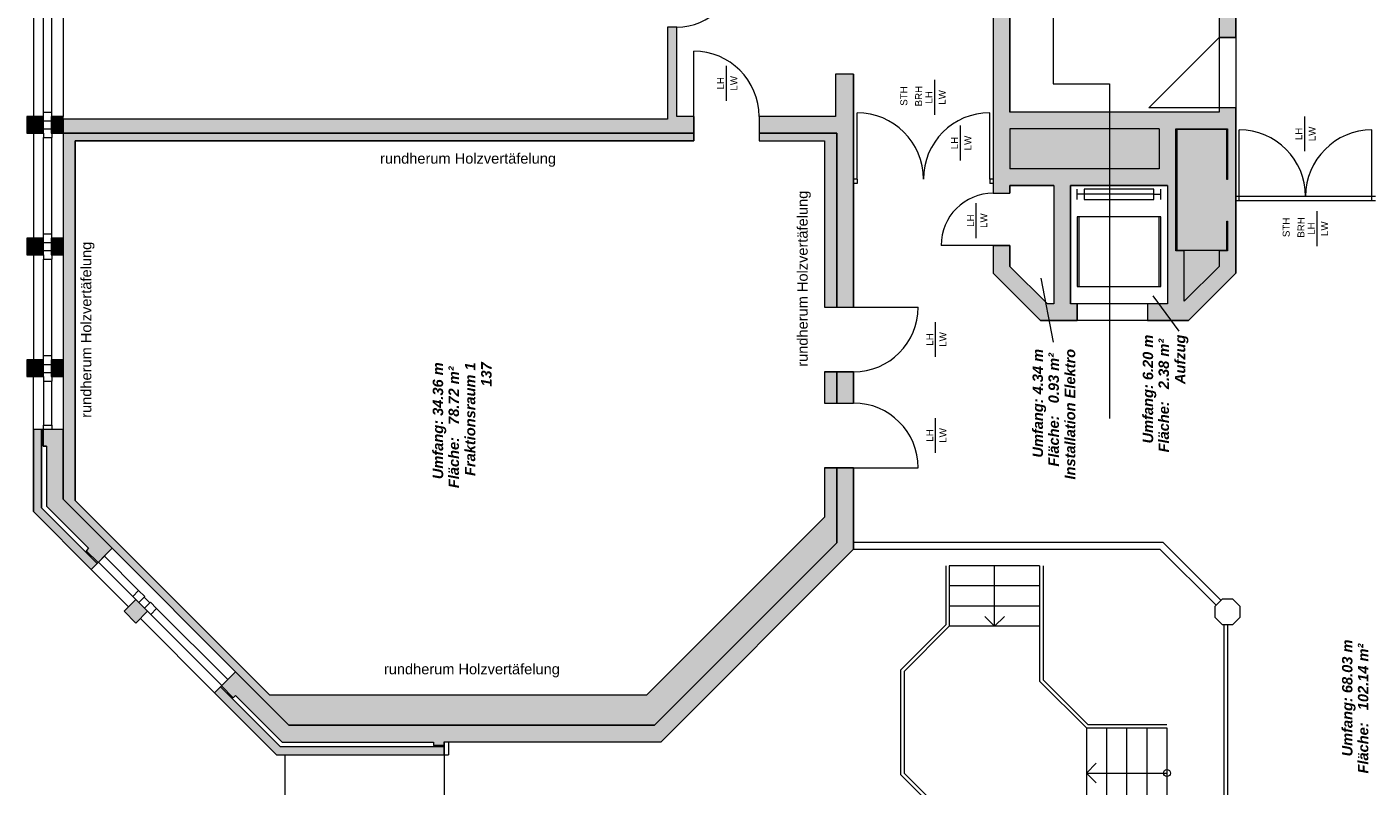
# Model space of a CAD drawing. Header units: metres. Extents: x -167 to 152, y -127 to 99.
# Tile 206 of 225: x -25 to -6, y 27 to 38. Entities that reach past the tile are written whole.
import ezdxf

# ---------------------------------------------------------------- set-up
doc = ezdxf.new("R2010")
doc.units = ezdxf.units.M
doc.header["$PDMODE"] = 1
doc.header["$PDSIZE"] = -2
doc.linetypes.add('gestrichelt - 02', pattern=[4, 2, -2])
doc.layers.add('_OG 1 - B (3D)', color=7, linetype='Continuous', lineweight=9)
doc.layers.add('COE_Bestand-allg.', color=7, linetype='Continuous', lineweight=9)
doc.styles.add('Arial', font='arial.ttf')
doc.styles.add('Arial (bold italic)', font='arialbi.ttf')

# ---------------------------------------------------------------- blocks, each defined once
blk = doc.blocks.new('Group-17')
at = {"layer": 'COE_Bestand-allg.', "linetype": 'Continuous', "lineweight": 0, "transparency": 33554687}
for points in [[(-8.075, 37.228), (-8.315, 37.228), (-8.315, 37.165), (-11.325, 37.165), (-11.325, 42.045), (-11.565, 42.045), (-11.565, 36), (-11.325, 36), (-11.325, 36.11), (-10.695, 36.11), (-10.695, 34.41), (-10.786, 34.41), (-11.325, 34.949), (-11.325, 35.25), (-11.565, 35.25), (-11.565, 34.85), (-10.885, 34.17), (-10.355, 34.17), (-10.355, 34.41), (-10.455, 34.41), (-10.455, 36.11), (-9.055, 36.11), (-9.055, 34.41), (-9.345, 34.41), (-9.345, 34.17), (-8.755, 34.17), (-8.075, 34.85)], [(-8.075, 38.238), (-8.075, 42.045), (-8.315, 42.045), (-8.315, 41.295), (-11.325, 41.295), (-11.325, 41.055), (-8.315, 41.055), (-8.315, 38.238)], [(-15.875, 36.863), (-15.875, 37.103), (-16.12, 37.103), (-16.12, 38.388), (-16.25, 38.388), (-16.25, 37.063), (-24.95, 37.063), (-24.95, 36.863)], [(-13.575, 34.363), (-13.575, 37.103), (-13.575, 37.713), (-13.835, 37.713), (-13.835, 37.103), (-14.935, 37.103), (-14.935, 36.863), (-13.815, 36.863), (-13.815, 34.363)], [(-25.23, 36.863), (-25.23, 37.103), (-25.47, 37.103), (-25.47, 36.863)], [(-24.95, 36.863), (-24.95, 37.103), (-25.123, 37.103), (-25.123, 36.863)], [(-13.815, 30.975), (-13.815, 32.053), (-13.995, 32.053), (-13.995, 31.343), (-16.555, 28.783), (-21.975, 28.783), (-24.775, 31.583), (-24.775, 36.753), (-15.875, 36.753), (-15.875, 36.863), (-24.95, 36.863), (-24.95, 35.353), (-24.95, 35.113), (-24.95, 33.603), (-24.95, 33.363), (-24.95, 32.603), (-24.95, 31.602), (-24.243, 30.895), (-22.468, 29.12), (-21.7, 28.353), (-16.438, 28.353)], [(-13.815, 34.363), (-13.815, 36.863), (-14.935, 36.863), (-14.935, 36.753), (-13.995, 36.753), (-13.995, 34.363)], [(-25.23, 35.113), (-25.23, 35.353), (-25.47, 35.353), (-25.47, 35.113)], [(-24.95, 35.113), (-24.95, 35.353), (-25.123, 35.353), (-25.123, 35.113)], [(-25.23, 33.363), (-25.23, 33.603), (-25.47, 33.603), (-25.47, 33.363)], [(-24.95, 33.363), (-24.95, 33.603), (-25.123, 33.603), (-25.123, 33.363)], [(-13.815, 32.983), (-13.815, 33.433), (-13.995, 33.433), (-13.995, 32.983)], [(-13.575, 32.983), (-13.575, 33.433), (-13.815, 33.433), (-13.815, 32.983)], [(-24.545, 30.592), (-24.46, 30.677), (-25.258, 31.475), (-25.258, 32.603), (-25.377, 32.603), (-25.377, 31.425)], [(-24.582, 30.895), (-24.616, 30.861), (-24.446, 30.691), (-24.243, 30.895), (-24.95, 31.602), (-24.95, 32.603), (-25.238, 32.603), (-25.238, 32.363), (-25.19, 32.363), (-25.19, 31.503)], [(-13.575, 30.883), (-13.575, 32.053), (-13.815, 32.053), (-13.815, 30.975), (-16.438, 28.353), (-21.7, 28.353), (-22.468, 29.12), (-22.671, 28.917), (-22.501, 28.747), (-22.468, 28.78), (-21.795, 28.108), (-19.618, 28.108), (-19.618, 28.06), (-19.468, 28.06), (-19.468, 28.113), (-16.345, 28.113)], [(-23.733, 29.99), (-23.903, 30.159), (-24.073, 29.99), (-23.903, 29.82)], [(-19.468, 27.925), (-19.468, 28.04), (-21.823, 28.04), (-22.685, 28.902), (-22.77, 28.818), (-21.877, 27.925)]]:
    blk.add_hatch(color=252, dxfattribs=at).paths.add_polyline_path(points)
at = {"layer": 'COE_Bestand-allg.', "color": 7, "linetype": 'Continuous', "lineweight": 9, "transparency": 33554687}
for p, q in [((-10.7, 42.601), (-10.7, 37.571)), ((-11.565, 42.045), (-11.565, 36)), ((-11.325, 42.045), (-11.325, 37.165)), ((-8.075, 42.045), (-8.075, 38.238)), ((-8.315, 41.055), (-8.315, 38.238)), ((-25.377, 38.613), (-25.377, 37.103)), ((-25.23, 37.165), (-25.23, 38.55)), ((-25.11, 37.165), (-25.11, 38.55)), ((-24.95, 38.613), (-24.95, 37.103)), ((-16.12, 38.388), (-16.25, 38.388)), ((-16.25, 38.388), (-16.25, 37.063)), ((-16.12, 37.103), (-16.12, 38.388)), ((-9.325, 37.228), (-8.315, 38.238)), ((-8.075, 38.238), (-8.315, 38.238)), ((-15.875, 37.103), (-15.875, 38.043)), ((-15.404, 37.331), (-15.404, 37.831)), ((-13.575, 37.713), (-13.835, 37.713)), ((-13.835, 37.713), (-13.835, 37.103)), ((-13.575, 37.713), (-13.575, 37.103)), ((-12.407, 37.129), (-12.406, 37.629)), ((-10.7, 37.571), (-9.89, 37.571)), ((-9.89, 37.571), (-9.89, 32.761)), ((-8.315, 37.228), (-9.325, 37.228)), ((-8.315, 37.228), (-8.315, 37.165)), ((-8.075, 37.228), (-8.315, 37.228)), ((-8.075, 37.228), (-8.075, 34.85)), ((-25.23, 37.103), (-25.23, 37.165)), ((-25.23, 37.165), (-25.11, 37.165)), ((-25.23, 37.04), (-25.123, 37.04)), ((-25.11, 37.103), (-25.11, 37.165)), ((-16.25, 37.063), (-24.95, 37.063)), ((-15.875, 37.103), (-16.12, 37.103)), ((-15.875, 37.103), (-15.875, 36.753)), ((-14.935, 37.103), (-14.935, 36.753)), ((-13.835, 37.103), (-14.935, 37.103)), ((-13.575, 37.103), (-13.575, 34.363)), ((-13.525, 36.203), (-13.525, 37.158)), ((-11.615, 36.203), (-11.615, 37.158)), ((-8.315, 37.165), (-11.325, 37.165)), ((-7.083, 36.603), (-7.083, 37.103)), ((-25.377, 36.863), (-25.377, 35.353)), ((-25.23, 36.925), (-25.123, 36.925)), ((-25.23, 36.863), (-25.23, 36.8)), ((-25.11, 36.863), (-25.11, 36.8)), ((-24.95, 36.863), (-24.95, 35.353)), ((-15.875, 36.863), (-24.95, 36.863)), ((-13.815, 36.863), (-14.935, 36.863)), ((-13.815, 36.863), (-13.815, 34.363)), ((-12.037, 36.472), (-12.037, 36.972)), ((-11.325, 36.925), (-11.325, 36.35)), ((-9.175, 36.925), (-11.325, 36.925)), ((-9.175, 36.925), (-9.175, 36.35)), ((-8.935, 35.17), (-8.935, 36.925)), ((-8.935, 36.925), (-8.195, 36.925)), ((-8.205, 36.915), (-8.925, 36.915)), ((-8.925, 36.915), (-8.925, 35.18)), ((-8.205, 36.198), (-8.205, 36.915)), ((-8.195, 36.925), (-8.195, 36.198)), ((-8.025, 35.955), (-8.025, 36.91)), ((-6.115, 35.955), (-6.115, 36.91)), ((-25.23, 35.415), (-25.23, 36.8)), ((-25.23, 36.8), (-25.11, 36.8)), ((-25.11, 35.415), (-25.11, 36.8)), ((-24.775, 36.753), (-24.775, 31.583)), ((-15.875, 36.753), (-24.775, 36.753)), ((-14.935, 36.753), (-13.995, 36.753)), ((-13.995, 36.753), (-13.995, 34.363)), ((-9.175, 36.35), (-11.325, 36.35)), ((-13.525, 36.203), (-13.575, 36.203)), ((-13.525, 36.138), (-13.575, 36.138)), ((-13.525, 36.203), (-13.525, 36.138)), ((-11.615, 36.203), (-11.615, 36.138)), ((-11.565, 36.203), (-11.615, 36.203)), ((-11.565, 36.138), (-11.615, 36.138)), ((-10.695, 36.11), (-11.325, 36.11)), ((-11.325, 36.11), (-11.325, 36)), ((-10.695, 36.11), (-10.695, 34.41)), ((-9.055, 36.11), (-10.455, 36.11)), ((-10.455, 36.11), (-10.455, 34.41)), ((-10.355, 35.91), (-10.355, 36.06)), ((-9.155, 35.91), (-9.155, 36.06)), ((-9.055, 36.11), (-9.055, 34.41)), ((-8.195, 36.198), (-8.205, 36.198)), ((-11.808, 35.356), (-11.808, 35.856)), ((-11.565, 36), (-11.325, 36)), ((-10.255, 35.985), (-10.355, 35.985)), ((-9.255, 35.985), (-9.155, 35.985)), ((-8.025, 35.955), (-8.075, 35.955)), ((-8.025, 35.89), (-8.075, 35.89)), ((-8.025, 35.89), (-8.025, 35.955)), ((-6.115, 35.955), (-8.025, 35.955)), ((-6.115, 35.89), (-8.025, 35.89)), ((-6.115, 35.89), (-6.115, 35.955)), ((-6.065, 35.955), (-6.115, 35.955)), ((-6.065, 35.89), (-6.115, 35.89)), ((-10.335, 35.66), (-10.335, 34.66)), ((-9.175, 34.66), (-9.175, 35.66)), ((-6.905, 35.241), (-6.904, 35.741)), ((-8.205, 35.18), (-8.205, 35.598)), ((-8.205, 35.598), (-8.195, 35.598)), ((-8.195, 35.598), (-8.195, 35.17)), ((-25.23, 35.353), (-25.23, 35.415)), ((-25.23, 35.415), (-25.11, 35.415)), ((-25.23, 35.29), (-25.123, 35.29)), ((-25.11, 35.353), (-25.11, 35.415)), ((-25.377, 35.113), (-25.377, 33.603)), ((-25.23, 35.175), (-25.123, 35.175)), ((-25.23, 35.113), (-25.23, 35.05)), ((-25.11, 35.113), (-25.11, 35.05)), ((-24.95, 35.113), (-24.95, 33.603)), ((-11.565, 35.25), (-12.315, 35.25)), ((-11.565, 35.25), (-11.325, 35.25)), ((-11.565, 35.25), (-11.565, 34.85)), ((-11.325, 35.25), (-11.325, 34.949)), ((-8.815, 35.17), (-8.935, 35.17)), ((-8.925, 35.18), (-8.205, 35.18)), ((-8.815, 34.449), (-8.815, 35.17)), ((-8.195, 35.17), (-8.315, 35.17)), ((-8.315, 35.17), (-8.315, 34.949)), ((-25.23, 33.665), (-25.23, 35.05)), ((-25.23, 35.05), (-25.11, 35.05)), ((-25.11, 33.665), (-25.11, 35.05)), ((-10.786, 34.41), (-11.325, 34.949)), ((-8.315, 34.949), (-8.815, 34.449)), ((-10.885, 34.17), (-11.565, 34.85)), ((-10.697, 33.859), (-10.873, 34.78)), ((-8.755, 34.17), (-8.075, 34.85)), ((-8.888, 34.017), (-9.263, 34.525)), ((-13.995, 34.363), (-13.575, 34.363)), ((-13.575, 34.363), (-12.645, 34.363)), ((-10.695, 34.41), (-10.786, 34.41)), ((-10.355, 34.41), (-10.455, 34.41)), ((-10.355, 34.41), (-10.355, 34.17)), ((-9.055, 34.41), (-9.345, 34.41)), ((-9.345, 34.41), (-9.345, 34.17)), ((-12.395, 33.648), (-12.395, 34.148)), ((-10.355, 34.17), (-10.885, 34.17)), ((-8.755, 34.17), (-9.345, 34.17)), ((-25.23, 33.603), (-25.23, 33.665)), ((-25.23, 33.665), (-25.11, 33.665)), ((-25.23, 33.54), (-25.123, 33.54)), ((-25.11, 33.603), (-25.11, 33.665)), ((-25.377, 32.603), (-25.377, 33.363)), ((-25.23, 33.425), (-25.123, 33.425)), ((-25.23, 33.363), (-25.23, 33.3)), ((-25.11, 33.363), (-25.11, 33.3)), ((-24.95, 33.363), (-24.95, 32.603)), ((-13.995, 33.433), (-13.575, 33.433)), ((-13.995, 33.433), (-13.995, 32.983)), ((-13.815, 33.433), (-13.815, 32.983)), ((-13.575, 33.433), (-13.575, 32.983)), ((-25.23, 33.3), (-25.23, 32.665)), ((-25.23, 33.3), (-25.11, 33.3)), ((-25.11, 32.665), (-25.11, 33.3)), ((-13.995, 32.983), (-13.575, 32.983)), ((-12.395, 32.268), (-12.395, 32.768)), ((-24.95, 32.603), (-25.377, 32.603)), ((-25.377, 31.425), (-25.377, 32.603)), ((-25.258, 32.603), (-25.258, 31.475)), ((-25.238, 32.363), (-25.238, 32.603)), ((-24.95, 32.603), (-24.95, 31.602)), ((-25.19, 32.363), (-25.238, 32.363)), ((-25.19, 32.363), (-25.19, 31.503)), ((-13.995, 32.053), (-13.575, 32.053)), ((-13.995, 32.053), (-13.995, 31.343)), ((-13.815, 32.053), (-13.815, 30.975)), ((-13.575, 32.053), (-12.645, 32.053)), ((-13.575, 32.053), (-13.575, 30.883)), ((-24.95, 31.602), (-24.243, 30.895)), ((-24.775, 31.583), (-21.975, 28.783)), ((-25.377, 31.425), (-24.545, 30.592)), ((-25.258, 31.475), (-24.46, 30.677)), ((-25.19, 31.503), (-24.582, 30.895)), ((-13.995, 31.343), (-16.555, 28.783)), ((-24.582, 30.895), (-24.616, 30.861)), ((-24.616, 30.861), (-24.446, 30.691)), ((-24.243, 30.895), (-24.545, 30.592)), ((-24.243, 30.895), (-22.468, 29.12)), ((-13.815, 30.975), (-16.438, 28.353)), ((-13.575, 30.883), (-16.345, 28.113)), ((-13.575, 30.983), (-9.125, 30.983)), ((-13.575, 30.883), (-9.166, 30.883)), ((-8.359, 30.076), (-9.166, 30.883)), ((-8.289, 30.147), (-9.125, 30.983)), ((-24.441, 30.697), (-23.947, 30.203)), ((-24.356, 30.782), (-23.863, 30.288)), ((-10.897, 30.644), (-12.197, 30.644)), ((-11.547, 29.774), (-11.547, 30.644)), ((-24.007, 30.055), (-24.545, 30.592)), ((-23.947, 30.203), (-23.863, 30.288)), ((-23.774, 30.2), (-23.863, 30.288)), ((-10.897, 30.354), (-12.197, 30.354)), ((-23.903, 30.159), (-23.947, 30.203)), ((-23.859, 30.115), (-23.774, 30.2)), ((-23.783, 30.191), (-23.702, 30.11)), ((-23.778, 30.034), (-23.693, 30.119)), ((-23.693, 30.119), (-23.604, 30.03)), ((-23.689, 29.945), (-23.604, 30.03)), ((-22.581, 29.007), (-23.604, 30.03)), ((-10.897, 30.064), (-12.197, 30.064)), ((-23.838, 29.885), (-22.77, 28.818)), ((-23.733, 29.99), (-23.689, 29.945)), ((-22.666, 28.922), (-23.689, 29.945)), ((-11.547, 29.774), (-11.688, 29.916)), ((-11.547, 29.774), (-11.405, 29.916)), ((-10.897, 29.774), (-12.197, 29.774)), ((-8.195, 29.8), (-8.195, 26.433)), ((-22.468, 29.12), (-22.77, 28.818)), ((-22.468, 29.12), (-21.7, 28.353)), ((-22.685, 28.902), (-21.823, 28.04)), ((-22.671, 28.917), (-22.501, 28.747)), ((-21.877, 27.925), (-22.77, 28.818)), ((-22.468, 28.78), (-22.501, 28.747)), ((-22.468, 28.78), (-21.795, 28.108)), ((-16.555, 28.783), (-21.975, 28.783)), ((-21.7, 28.353), (-16.438, 28.353)), ((-10.225, 28.313), (-10.225, 27.013)), ((-9.935, 28.313), (-9.935, 27.013)), ((-9.645, 28.313), (-9.645, 27.013)), ((-9.355, 28.313), (-9.355, 27.013)), ((-9.065, 28.313), (-9.065, 27.013)), ((-21.795, 28.108), (-19.618, 28.108)), ((-19.618, 28.108), (-19.618, 28.06)), ((-19.468, 28.113), (-16.345, 28.113)), ((-19.468, 28.113), (-19.468, 27.925)), ((-19.403, 28.113), (-19.403, 27.925)), ((-21.877, 27.925), (-19.403, 27.925)), ((-19.468, 28.04), (-21.823, 28.04)), ((-19.468, 28.06), (-19.618, 28.06)), ((-19.468, 27.925), (-19.468, 23.29)), ((-19.468, 27.925), (-19.403, 27.925)), ((-10.225, 27.663), (-10.084, 27.804)), ((-10.225, 27.663), (-9.065, 27.663)), ((-10.225, 27.663), (-10.084, 27.521))]:
    blk.add_line(p, q, dxfattribs=at)
at = {"layer": 'COE_Bestand-allg.', "color": 7, "linetype": 'gestrichelt - 02', "lineweight": 9, "transparency": 33554687}
for p, q in [((-8.315, 38.238), (-8.315, 37.228)), ((-8.075, 38.238), (-8.075, 37.228)), ((-9.255, 35.985), (-10.255, 35.985)), ((-9.345, 34.41), (-10.355, 34.41)), ((-9.345, 34.17), (-10.355, 34.17)), ((-21.753, 26.603), (-21.753, 27.921))]:
    blk.add_line(p, q, dxfattribs=at)
at = {"layer": 'COE_Bestand-allg.', "color": 7, "linetype": 'Continuous', "lineweight": 9, "transparency": 33554687, "flags": 128}
for points in [[(-11.565, 42.045), (-11.565, 36), (-11.325, 36), (-11.325, 36.11), (-10.695, 36.11), (-10.695, 34.41), (-10.786, 34.41), (-11.325, 34.949), (-11.325, 35.25), (-11.565, 35.25), (-11.565, 34.85), (-10.885, 34.17), (-10.355, 34.17), (-10.355, 34.41), (-10.455, 34.41), (-10.455, 36.11), (-9.055, 36.11), (-9.055, 34.41), (-9.345, 34.41), (-9.345, 34.17), (-8.755, 34.17), (-8.075, 34.85), (-8.075, 37.228), (-8.315, 37.228), (-8.315, 37.165), (-11.325, 37.165), (-11.325, 42.045)], [(-12.197, 30.644), (-12.197, 29.774), (-12.847, 29.124), (-12.847, 27.663), (-12.197, 27.013), (-12.197, 25.853), (-12.847, 25.203), (-14.877, 25.203)], [(-12.247, 30.644), (-12.247, 29.795), (-12.897, 29.145), (-12.897, 27.642), (-12.247, 26.992), (-12.247, 25.873), (-12.867, 25.253), (-14.877, 25.253)], [(-10.897, 30.644), (-10.897, 28.984), (-10.225, 28.313), (-9.065, 28.313)], [(-10.847, 30.644), (-10.847, 29.005), (-10.204, 28.363), (-9.065, 28.363)], [(-8.245, 29.8), (-8.245, 26.483), (-10.847, 26.483), (-10.847, 26.963), (-9.065, 26.963)]]:
    blk.add_lwpolyline(points, dxfattribs=at)
for points in [[(-8.075, 38.238), (-8.075, 42.045), (-8.315, 42.045), (-8.315, 41.295), (-11.325, 41.295), (-11.325, 41.055), (-8.315, 41.055), (-8.315, 38.238)], [(-15.875, 36.863), (-15.875, 37.103), (-16.12, 37.103), (-16.12, 38.388), (-16.25, 38.388), (-16.25, 37.063), (-24.95, 37.063), (-24.95, 36.863)], [(-13.575, 34.363), (-13.575, 37.103), (-13.575, 37.713), (-13.835, 37.713), (-13.835, 37.103), (-14.935, 37.103), (-14.935, 36.863), (-13.815, 36.863), (-13.815, 34.363)], [(-25.23, 36.863), (-25.23, 37.103), (-25.47, 37.103), (-25.47, 36.863)], [(-25.23, 36.863), (-25.23, 37.103), (-25.47, 37.103), (-25.47, 36.863)], [(-24.95, 36.863), (-24.95, 37.103), (-25.123, 37.103), (-25.123, 36.863)], [(-24.95, 36.863), (-24.95, 37.103), (-25.123, 37.103), (-25.123, 36.863)], [(-13.815, 30.975), (-13.815, 32.053), (-13.995, 32.053), (-13.995, 31.343), (-16.555, 28.783), (-21.975, 28.783), (-24.775, 31.583), (-24.775, 36.753), (-15.875, 36.753), (-15.875, 36.863), (-24.95, 36.863), (-24.95, 35.353), (-24.95, 35.113), (-24.95, 33.603), (-24.95, 33.363), (-24.95, 32.603), (-24.95, 31.602), (-24.243, 30.895), (-22.468, 29.12), (-21.7, 28.353), (-16.438, 28.353)], [(-13.815, 34.363), (-13.815, 36.863), (-14.935, 36.863), (-14.935, 36.753), (-13.995, 36.753), (-13.995, 34.363)], [(-9.255, 35.91), (-9.255, 36.06), (-10.255, 36.06), (-10.255, 35.91)], [(-9.155, 34.66), (-9.155, 35.66), (-10.355, 35.66), (-10.355, 34.66)], [(-25.23, 35.113), (-25.23, 35.353), (-25.47, 35.353), (-25.47, 35.113)], [(-25.23, 35.113), (-25.23, 35.353), (-25.47, 35.353), (-25.47, 35.113)], [(-24.95, 35.113), (-24.95, 35.353), (-25.123, 35.353), (-25.123, 35.113)], [(-24.95, 35.113), (-24.95, 35.353), (-25.123, 35.353), (-25.123, 35.113)], [(-25.23, 33.363), (-25.23, 33.603), (-25.47, 33.603), (-25.47, 33.363)], [(-25.23, 33.363), (-25.23, 33.603), (-25.47, 33.603), (-25.47, 33.363)], [(-24.95, 33.363), (-24.95, 33.603), (-25.123, 33.603), (-25.123, 33.363)], [(-24.95, 33.363), (-24.95, 33.603), (-25.123, 33.603), (-25.123, 33.363)], [(-13.815, 32.983), (-13.815, 33.433), (-13.995, 33.433), (-13.995, 32.983)], [(-13.575, 32.983), (-13.575, 33.433), (-13.815, 33.433), (-13.815, 32.983)], [(-24.545, 30.592), (-24.46, 30.677), (-25.258, 31.475), (-25.258, 32.603), (-25.377, 32.603), (-25.377, 31.425)], [(-24.582, 30.895), (-24.616, 30.861), (-24.446, 30.691), (-24.243, 30.895), (-24.95, 31.602), (-24.95, 32.603), (-25.238, 32.603), (-25.238, 32.363), (-25.19, 32.363), (-25.19, 31.503)], [(-25.11, 32.665), (-25.11, 32.603), (-25.23, 32.603), (-25.23, 32.665)], [(-13.575, 30.883), (-13.575, 32.053), (-13.815, 32.053), (-13.815, 30.975), (-16.438, 28.353), (-21.7, 28.353), (-22.468, 29.12), (-22.671, 28.917), (-22.501, 28.747), (-22.468, 28.78), (-21.795, 28.108), (-19.618, 28.108), (-19.618, 28.06), (-19.468, 28.06), (-19.468, 28.113), (-16.345, 28.113)], [(-23.733, 29.99), (-23.903, 30.159), (-24.073, 29.99), (-23.903, 29.82)], [(-23.733, 29.99), (-23.903, 30.159), (-24.073, 29.99), (-23.903, 29.82)], [(-8.013, 30.058), (-8.119, 30.165), (-8.271, 30.165), (-8.378, 30.058), (-8.378, 29.907), (-8.271, 29.8), (-8.119, 29.8), (-8.013, 29.907)], [(-19.468, 27.925), (-19.468, 28.04), (-21.823, 28.04), (-22.685, 28.902), (-22.77, 28.818), (-21.877, 27.925)]]:
    blk.add_lwpolyline(points, close=True, dxfattribs=at)
at = {"layer": 'COE_Bestand-allg.', "color": 7, "linetype": 'Continuous', "lineweight": 9, "transparency": 33554687}
blk.add_circle((-9.065, 27.663), 0.05, dxfattribs=at)
for centre, radius, start, end in [((-16.12, 39.248), 0.86, 270, 0), ((-15.875, 37.103), 0.94, 0, 90), ((-13.525, 36.203), 0.955, 0, 90), ((-11.615, 36.203), 0.955, 90, 180), ((-8.025, 35.955), 0.955, 0, 90), ((-6.115, 35.955), 0.955, 90, 180), ((-11.565, 35.25), 0.75, 90, 180), ((-13.575, 34.363), 0.93, 270, 0), ((-13.575, 32.053), 0.93, 0, 90)]:
    blk.add_arc(centre, radius, start, end, dxfattribs=at)
at = {"layer": 'COE_Bestand-allg.', "color": 7, "linetype": 'Continuous', "lineweight": 5, "transparency": 33554687}
blk.add_point((-16.25, 37.063), dxfattribs=at)
at = {"layer": 'COE_Bestand-allg.', "color": 7, "transparency": 33554687, "line_spacing_factor": 0.25}
for s, insert, char_height, attachment_point, rotation, style in [('LH', (-15.538, 37.581), 0.1002, 2, 90, 'Arial'), ('LW', (-15.247, 37.581), 0.1002, 8, 90, 'Arial'), ('STH', (-12.901, 37.398), 0.1002, 2, 89.6286, 'Arial'), ('BRH', (-12.588, 37.396), 0.1002, 8, 89.6286, 'Arial'), ('LH', (-12.541, 37.379), 0.1002, 2, 89.8159, 'Arial'), ('LW', (-12.25, 37.378), 0.1002, 8, 89.8159, 'Arial'), ('LW', (-11.88, 36.722), 0.1002, 8, 90, 'Arial'), ('LH', (-7.218, 36.853), 0.1002, 2, 90, 'Arial'), ('LW', (-6.926, 36.853), 0.1002, 8, 90, 'Arial'), ('LH', (-12.171, 36.722), 0.1002, 2, 90, 'Arial'), ('rundherum Holzvertäfelung', (-14.385, 33.505), 0.15027, 1, 90, 'Arial'), ('LH', (-11.942, 35.606), 0.1002, 2, 90, 'Arial'), ('LW', (-11.651, 35.606), 0.1002, 8, 90, 'Arial'), ('STH', (-7.399, 35.51), 0.1002, 2, 89.6286, 'Arial'), ('BRH', (-7.086, 35.508), 0.1002, 8, 89.6286, 'Arial'), ('LH', (-7.039, 35.491), 0.1002, 2, 89.8159, 'Arial'), ('LW', (-6.748, 35.49), 0.1002, 8, 89.8159, 'Arial'), ('rundherum Holzvertäfelung', (-24.693, 32.771), 0.15027, 1, 90, 'Arial'), ('LH', (-12.529, 33.898), 0.1002, 2, 90, 'Arial'), ('LW', (-12.238, 33.898), 0.1002, 8, 90, 'Arial'), ('Aufzug', (-8.951, 33.256), 0.1503, 1, 90, 'Arial (bold italic)'), ('Umfang: 6.20 m', (-9.414, 32.403), 0.15027, 1, 90, 'Arial (bold italic)'), ('Fläche:   2.38 m² ', (-9.186, 32.274), 0.15027, 1, 90, 'Arial (bold italic)'), ('137', (-18.934, 33.22), 0.1503, 1, 90, 'Arial (bold italic)'), ('Umfang: 4.34 m', (-10.999, 32.199), 0.15027, 1, 90, 'Arial (bold italic)'), ('Fläche:   0.93 m² ', (-10.77, 32.07), 0.15027, 1, 90, 'Arial (bold italic)'), ('Installation Elektro', (-10.535, 31.884), 0.15027, 1, 90, 'Arial (bold italic)'), ('Umfang: 34.36 m', (-19.631, 31.889), 0.15027, 1, 90, 'Arial (bold italic)'), ('Fläche:   78.72 m² ', (-19.403, 31.76), 0.15027, 1, 90, 'Arial (bold italic)'), ('Fraktionsraum 1', (-19.168, 31.935), 0.15027, 1, 90, 'Arial (bold italic)'), ('LH', (-12.529, 32.518), 0.1002, 2, 90, 'Arial'), ('LW', (-12.238, 32.518), 0.1002, 8, 90, 'Arial'), ('Umfang: 68.03 m', (-6.546, 27.903), 0.15027, 1, 90, 'Arial (bold italic)'), ('Fläche:   102.14 m² ', (-6.317, 27.657), 0.15027, 1, 90, 'Arial (bold italic)')]:
    blk.add_mtext(s, dxfattribs=dict(at, insert=insert, char_height=char_height, attachment_point=attachment_point, rotation=rotation, style=style))
at = {"layer": 'COE_Bestand-allg.', "color": 7, "transparency": 33554687, "char_height": 0.15027, "attachment_point": 1, "line_spacing_factor": 0.25, "style": 'Arial'}
for insert in [(-20.388, 36.576), (-20.333, 29.234)]:
    blk.add_mtext('rundherum Holzvertäfelung', dxfattribs=dict(at, insert=insert))
blk = doc.blocks.new('OG 1 - B (3D)')
at = {"layer": 'COE_Bestand-allg.', "color": 7, "transparency": 33554687}
blk.add_blockref('Group-17', (0, 0), dxfattribs=at)

msp = doc.modelspace()

# ---------------------------------------------------------------- block references
at = {"layer": '_OG 1 - B (3D)'}
msp.add_blockref('OG 1 - B (3D)', (0, 0), dxfattribs=at)

doc.saveas('drawing.dxf')
